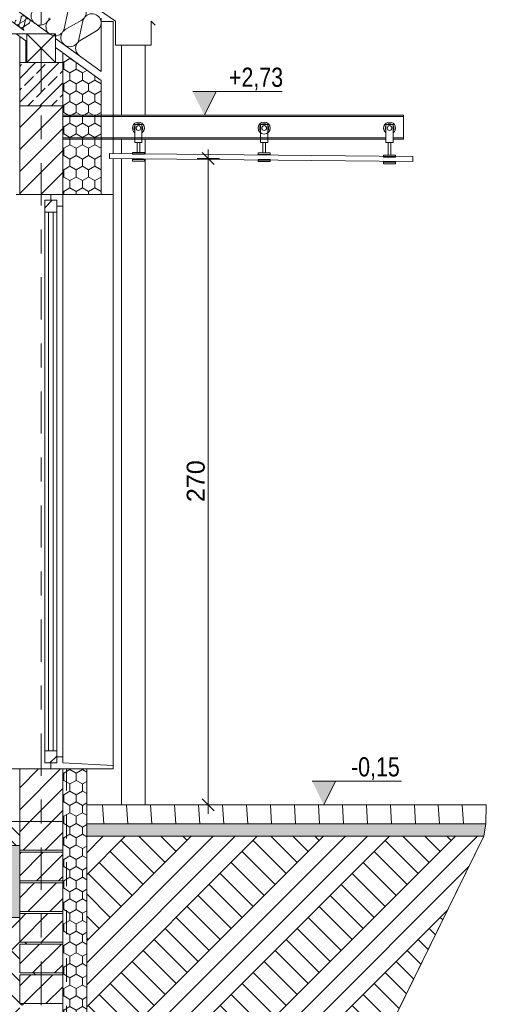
# Model space of a CAD drawing. Extents: x 5465377 to 5465550, y 5925276 to 5925338.
# Tile 157 of 182: x 5465439.98 to 5465441.93, y 5925329.19 to 5925333.31. Entities that reach past the tile are written whole.
import ezdxf

# ---------------------------------------------------------------- set-up
doc = ezdxf.new("R2010")
doc.units = 0
doc.header["$MEASUREMENT"] = 0
doc.linetypes.add('Dashed_line (2)', pattern=[0.0375, 0.025, -0.0125])
doc.linetypes.add('Kropki i Kreski', pattern=[0.335139, 0.176389, -0.088194, 0, -0.070556])
for name, color, linetype, lineweight in [('0_Nr_Pióra__141', 7, 'Continuous', 0), ('0_Nr_pióra__141_Nr_Pióra__141', 7, 'Continuous', 0), ('0_Nr_pióra__141_Nr_Pióra__142', 7, 'Continuous', 18), ('0_Nr_Pióra__142', 7, 'Continuous', 18), ('_1_Nr_pióra__1_Nr_Pióra__141', 7, 'Continuous', 0), ('_1_Nr_pióra__1_Nr_Pióra__142', 7, 'Continuous', 18), ('_______wymiarowanie_Nr_Pióra__201', 150, 'Continuous', 0), ('____rosliny_Nr_Pióra__141', 7, 'Continuous', 0), ('_ARCH_Projekt_Nr_pióra__141_Nr_Pióra__1', 7, 'Continuous', 13), ('_ARCH_Projekt_Nr_pióra__141_Nr_Pióra__141', 7, 'Continuous', 0), ('_ARCH_Sciany_Nr_Pióra__141', 7, 'Continuous', 0), ('_ARCH_Sciany_Nr_Pióra__142', 7, 'Continuous', 18), ('_cienka_Nr_pióra__141_Nr_Pióra__141', 7, 'Continuous', 0), ('_cienka_Nr_pióra__147_Nr_Pióra__141', 7, 'Continuous', 0), ('_opisy_Nr_pióra__175_Nr_Pióra__148', 14, 'Continuous', 0), ('_opisy_Nr_pióra__2_Nr_Pióra__8', 12, 'Continuous', 35), ('_stal_Nr_pióra__141_Nr_Pióra__141', 7, 'Continuous', 0), ('EGBD03_Nr_Pióra__141', 7, 'Continuous', 0), ('Konstrukcja - Ściany zewnętrzne_Nr_Pióra__1_Nr_pióra__147_Nr_Pióra__141', 7, 'Continuous', 0), ('This_Nr_pióra__141_Nr_Pióra__141', 7, 'Continuous', 0), ('zzz_stropy_Nr_pióra__141_Nr_Pióra__141', 7, 'Continuous', 0)]:
    doc.layers.add(name, color=color, linetype=linetype, lineweight=lineweight)
doc.layers.add('_______wymiarowanie', color=7, linetype='Continuous')
doc.layers.add('EGBD03', color=7, linetype='Continuous')
doc.styles.add('GENERATED_STYLE_4', font='arial.ttf')
doc.styles.add('GENERATED_STYLE_5', font='txt')
doc.dimstyles.new('GENERATED_STYLE__2', dxfattribs={"dimtxt": 0.075, "dimasz": 0.0475, "dimexe": 0.18, "dimexo": 0, "dimgap": 0.09, "dimtad": 1, "dimdec": 0, "dimlfac": 100, "dimzin": 0, "dimdsep": 46, "dimtxsty": 'GENERATED_STYLE_5', "dimblk": 'ARROWHEAD_6', "dimblk1": 'ARROWHEAD_6', "dimblk2": 'ARROWHEAD_6', "dimcen": 0.09, "dimclrd": 256, "dimclre": 256, "dimclrt": 256, "dimazin": 0, "dimtfac": 1, "dimtdec": 4, "dimtmove": 0, "dimatfit": 3, "dimfxl": 0, "dimtolj": 1, "dimtzin": 0, "dimarcsym": 0})
pattern_1 = [(45, (5464021.33072, 5925651.47357), (-0.045961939, 0.045961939), [])]
pattern_2 = [(90, (5464021.330723, 5925651.47357), (-0.0519615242, 0), [0.03, -0.06]), (90, (5464021.30474, 5925651.51857), (-0.0519615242, 0), [0.03, -0.06]), (150, (5464021.330723, 5925651.50357), (0.0259807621, 0.045), [0.03, -0.06]), (150, (5464021.27876, 5925651.50357), (0.0259807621, 0.045), [0.03, -0.06]), (-150, (5464021.330723, 5925651.47357), (-0.0259807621, 0.045), [0.03, -0.06]), (-150, (5464021.27876, 5925651.47357), (-0.0259807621, 0.045), [0.03, -0.06])]
pattern_3 = [(90, (5464021.33072, 5925651.47357), (-0.0649999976, 0), []), (45, (5464021.33072, 5925651.47357), (-0.0649999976, 0.0649999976), [])]

# ---------------------------------------------------------------- blocks, each defined once
blk = doc.blocks.new('Izolacja cieplna 12_591', base_point=(5465440.0008, 5925333.2612))
at = {"layer": '____rosliny_Nr_Pióra__141', "linetype": 'Continuous'}
for p, q in [((5465439.983, 5925333.2926), (5465439.9877, 5925333.3141)), ((5465440.0035, 5925333.3027), (5465439.9844, 5925333.2915)), ((5465440.0002, 5925333.2801), (5465440.0049, 5925333.3016)), ((5465440.0207, 5925333.2902), (5465440.0016, 5925333.279))]:
    blk.add_line(p, q, dxfattribs=at)
for centre, start_param, end_param in [((5465439.9981, 5925333.3119), 2.728799, 6.695979), ((5465439.9726, 5925333.2949), 5.870392, 9.837571), ((5465439.9898, 5925333.2824), 5.870392, 9.837571), ((5465440.007, 5925333.2698), 5.870392, 7.853982), ((5465440.0153, 5925333.2993), 2.728799, 6.695979)]:
    blk.add_ellipse(centre, major_axis=(-0.00861, 0.00625), ratio=0.999504, start_param=start_param, end_param=end_param, dxfattribs=at)
blk = doc.blocks.new('Izolacja cieplna 12_72', base_point=(5465440.2318, 5925333.1552))
at = {"layer": '____rosliny_Nr_Pióra__141', "linetype": 'Continuous'}
for p, q in [((5465440.1676, 5925333.2681), (5465440.1846, 5925333.3457)), ((5465440.2414, 5925333.3044), (5465440.1728, 5925333.2643)), ((5465440.2297, 5925333.223), (5465440.2466, 5925333.3006)), ((5465440.3034, 5925333.2593), (5465440.2349, 5925333.2193))]:
    blk.add_line(p, q, dxfattribs=at)
for centre, start_param, end_param in [((5465440.222, 5925333.3375), 2.728799, 6.695979), ((5465440.0682, 5925333.3214), 5.870392, 9.837571), ((5465440.2841, 5925333.2924), 2.728799, 6.695979), ((5465440.1302, 5925333.2763), 5.870392, 9.837571), ((5465440.1922, 5925333.2313), 5.870392, 9.837571), ((5465440.2543, 5925333.1862), 5.870392, 7.853982)]:
    blk.add_ellipse(centre, major_axis=(-0.031, 0.0225), ratio=0.998431, start_param=start_param, end_param=end_param, dxfattribs=at)
blk = doc.blocks.new('Linia_264', base_point=(5465440.0722, 5925337.1188))
at = {"layer": 'EGBD03_Nr_Pióra__141', "linetype": 'Kropki i Kreski'}
blk.add_line((5465440.0722, 5925336.9938), (5465440.0722, 5925327.5395), dxfattribs=at)
blk = doc.blocks.new('*D356', base_point=(5464021.3307, 5925651.4736))
at = {"layer": '_______wymiarowanie_Nr_Pióra__201', "linetype": 'Continuous'}
for p, q in [((5465440.7951, 5925332.7013), (5465440.7451, 5925332.7513)), ((5465440.7701, 5925332.7263), (5465440.7701, 5925332.7638)), ((5465440.817, 5925332.7263), (5465440.7233, 5925332.7263)), ((5465440.7701, 5925330.0264), (5465440.7701, 5925332.7263)), ((5465440.817, 5925330.0264), (5465440.7233, 5925330.0264)), ((5465440.7451, 5925330.0514), (5465440.7951, 5925330.0014)), ((5465440.7701, 5925329.9889), (5465440.7701, 5925330.0264))]:
    blk.add_line(p, q, dxfattribs=at)
at = {"layer": '_______wymiarowanie_Nr_Pióra__201', "insert": (5465440.6801, 5925331.291), "char_height": 0.075, "attachment_point": 1, "rotation": 90, "style": 'GENERATED_STYLE_4'}
blk.add_mtext('{270}', dxfattribs=at)
blk = doc.blocks.new('ARROWHEAD_6')
at = {"linetype": 'Continuous'}
for p, q in [((0, 0), (-1, 0)), ((-0.5, -0.5), (0.5, 0.5))]:
    blk.add_line(p, q, dxfattribs=at)

msp = doc.modelspace()

# ---------------------------------------------------------------- hatches: boundary and pattern name
at = {"layer": '0_Nr_Pióra__141', "linetype": 'Continuous'}
h = msp.add_hatch(dxfattribs=at)
h.set_pattern_fill('Beton_zbrojony2', color=256, style=0, pattern_type=2)
h.set_pattern_definition([(45, (5464021.33072, 5925651.47357), (-0.0494974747, 0.0494974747), []), (45, (5464021.305974, 5925651.49832), (-0.0494974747, 0.0494974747), [0.0525, -0.0175])])
h.paths.add_polyline_path([(5465440.1622, 5925332.9464), (5465439.9822, 5925332.9464), (5465439.9822, 5925333.1264), (5465440.1622, 5925333.1264)], flags=0)
h = msp.add_hatch(dxfattribs=at)
h.set_pattern_fill('grunt', color=256, style=0, pattern_type=2)
h.set_pattern_definition([(45, (5464021.33072, 5925651.47357), (-0.137885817, 0.137885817), []), (45, (5464021.28476, 5925651.51953), (-0.27577163, 0.27577163), []), (45, (5464021.2388, 5925651.5655), (-0.27577163, 0.27577163), []), (135, (5464021.19284, 5925651.611455), (0.045961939, 0.045961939), [0.194999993, -0.194999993])])
h.paths.add_polyline_path([(5465433.2222, 5925329.8961), (5465431.5803, 5925329.8961), (5465432.7156, 5925328.0993), (5465433.4122, 5925328.0574), (5465434.3065, 5925328.0036), (5465436.2799, 5925327.9254), (5465439.0097, 5925328.0384), (5465440.0722, 5925328.0747), (5465441.044, 5925328.108), (5465441.9216, 5925329.896), (5465440.2622, 5925329.8957), (5465440.2622, 5925328.6777), (5465440.3722, 5925328.6767), (5465440.3722, 5925328.3767), (5465440.4722, 5925328.2767), (5465440.0722, 5925328.2767), (5465439.6722, 5925328.2767, -0.135964), (5465439.7722, 5925328.3767), (5465439.7722, 5925328.6767), (5465440.0722, 5925328.6767), (5465440.0722, 5925328.6864), (5465440.0722, 5925328.6877), (5465439.9822, 5925328.6877), (5465439.9822, 5925328.8077), (5465440.0722, 5925328.8077), (5465440.0722, 5925328.8147), (5465439.9822, 5925328.8147), (5465439.9822, 5925328.9347), (5465440.0722, 5925328.9347), (5465440.0722, 5925328.9417), (5465439.9822, 5925328.9417), (5465439.9822, 5925329.0617), (5465440.0722, 5925329.0617), (5465440.0722, 5925329.0697), (5465439.9822, 5925329.0697), (5465439.9822, 5925329.1897), (5465440.0722, 5925329.1897), (5465440.0722, 5925329.1967), (5465439.9822, 5925329.1967), (5465439.9822, 5925329.3167), (5465440.0722, 5925329.3167), (5465440.0722, 5925329.3247), (5465439.9822, 5925329.3247), (5465439.9822, 5925329.4447), (5465440.0722, 5925329.4447), (5465440.0722, 5925329.4527), (5465439.9822, 5925329.4527), (5465439.9822, 5925329.5564), (5465439.9678, 5925329.5564), (5465439.7722, 5925329.5564), (5465435.2141, 5925329.5564), (5465433.7122, 5925329.5564), (5465433.7122, 5925329.5764), (5465433.5166, 5925329.5764), (5465433.5022, 5925329.5764), (5465433.5022, 5925329.5807), (5465433.4122, 5925329.5807), (5465433.4122, 5925329.5727), (5465433.5022, 5925329.5727), (5465433.5022, 5925329.4527), (5465433.4122, 5925329.4527), (5465433.4122, 5925329.4447), (5465433.5022, 5925329.4447), (5465433.5022, 5925329.3247), (5465433.4122, 5925329.3247), (5465433.4122, 5925329.3167), (5465433.5022, 5925329.3167), (5465433.5022, 5925329.1967), (5465433.4122, 5925329.1967), (5465433.4122, 5925329.1897), (5465433.5022, 5925329.1897), (5465433.5022, 5925329.0697), (5465433.4122, 5925329.0697), (5465433.4122, 5925329.0617), (5465433.5022, 5925329.0617), (5465433.5022, 5925328.9417), (5465433.4122, 5925328.9417), (5465433.4122, 5925328.9347), (5465433.5022, 5925328.9347), (5465433.5022, 5925328.8147), (5465433.4122, 5925328.8147), (5465433.4122, 5925328.8077), (5465433.5022, 5925328.8077), (5465433.5022, 5925328.6877), (5465433.4122, 5925328.6877), (5465433.4122, 5925328.6864), (5465433.5022, 5925328.6864), (5465433.5022, 5925328.6767), (5465433.7122, 5925328.6767), (5465433.7122, 5925328.3767, -0.135964), (5465433.8122, 5925328.2767), (5465433.4122, 5925328.2767), (5465433.0122, 5925328.2767), (5465433.1122, 5925328.3767), (5465433.1122, 5925328.6767), (5465433.2222, 5925328.6777)], flags=0)
at = {"layer": '0_Nr_pióra__141_Nr_Pióra__141', "linetype": 'Continuous'}
h = msp.add_hatch(dxfattribs=at)
h.set_pattern_fill('BETON_ZBROJONY1', color=256, style=0, pattern_type=2)
h.set_pattern_definition([(135, (5664439.54761, 6139791.620276), (0.056568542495, 0.056568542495), []), (135, (5664439.51933, 6139791.59199), (0.056568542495, 0.056568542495), [0.06, -0.02])])
h.paths.add_polyline_path([(5465439.9822, 5925329.9564), (5465433.5022, 5925329.9564), (5465433.5022, 5925329.8564), (5465439.9822, 5925329.8564)], flags=0)
at = {"layer": '_ARCH_Projekt_Nr_pióra__141_Nr_Pióra__141', "linetype": 'Continuous'}
h = msp.add_hatch(dxfattribs=at)
h.set_pattern_fill('_wood_plank1', color=256, style=0, pattern_type=2)
h.set_pattern_definition([(93.6127317, (5253315.69319, 6126825.4475), (0.099801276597, 0.00630122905), [])])
h.paths.add_polyline_path([(5465440.2622, 5925330.0264), (5465440.2622, 5925329.9464), (5465441.9295, 5925329.9466), (5465441.9318, 5925330.0264)], flags=0)
h = msp.add_hatch(dxfattribs=at)
h.set_pattern_fill('tynk_000', color=256, style=0, pattern_type=2)
h.set_pattern_definition([(138.612734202, (5253315.69004, 6126825.497403), (0.0148757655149, 0.0168808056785), [0, -0.0149999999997, 0, -0.0224999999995]), (73.6127342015, (5253315.640138, 6126825.494253), (-0.0215859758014, 0.0063478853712), [0, -0.011, 0, -0.019])])
h.paths.add_polyline_path([(5465440.2622, 5925329.9464), (5465440.2622, 5925329.8957), (5465441.9216, 5925329.896), (5465441.9294, 5925329.9464)], flags=0)
h = msp.add_hatch(dxfattribs=at)
h.set_pattern_fill('tynk_000', color=256, style=0, pattern_type=2)
h.set_pattern_definition([(45, (5664439.547614, 6139791.670276), (-0.0159099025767, 0.0159099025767), [0, -0.015, 0, -0.0225]), (110, (5664439.597614, 6139791.670276), (0.0211430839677, 0.0076954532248), [0, -0.011, 0, -0.019])])
h.paths.add_polyline_path([(5465433.5022, 5925329.8564), (5465433.5022, 5925329.5764), (5465433.7122, 5925329.5764), (5465433.7122, 5925329.5564), (5465439.7722, 5925329.5564), (5465439.9822, 5925329.5564), (5465439.9821, 5925329.8564)], flags=0)
at = {"layer": '_ARCH_Sciany_Nr_Pióra__141', "linetype": 'Continuous'}
h = msp.add_hatch(dxfattribs=at)
h.set_pattern_fill('Styropian2', color=256, style=0, pattern_type=2)
h.set_pattern_definition(pattern_2)
h.paths.add_polyline_path([(5465440.1622, 5925333.1677), (5465440.3222, 5925333.0525), (5465440.3222, 5925332.5764), (5465440.1622, 5925332.5764)], flags=0)
h = msp.add_hatch(dxfattribs=at)
h.set_pattern_fill('cegła_zwykła', color=256, style=0, pattern_type=2)
h.set_pattern_definition(pattern_1)
h.paths.add_polyline_path([(5465439.9822, 5925332.9464), (5465439.9822, 5925332.5764), (5465440.1622, 5925332.5764), (5465440.1622, 5925332.9464)], flags=0)
h = msp.add_hatch(dxfattribs=at)
h.set_pattern_fill('cegła_szamotowa', color=256, style=0, pattern_type=2)
h.set_pattern_definition(pattern_3)
h.paths.add_polyline_path([(5465440.1372, 5925332.5014), (5465440.1372, 5925332.5514), (5465440.0872, 5925332.5514), (5465440.0872, 5925332.5014)], flags=0)
h = msp.add_hatch(dxfattribs=at)
h.set_pattern_fill('cegła_szamotowa', color=256, style=0, pattern_type=2)
h.set_pattern_definition(pattern_3)
h.paths.add_polyline_path([(5465440.1372, 5925330.2514), (5465440.0872, 5925330.2514), (5465440.0872, 5925330.2014), (5465440.1372, 5925330.2014)], flags=0)
h = msp.add_hatch(dxfattribs=at)
h.set_pattern_fill('cegła_zwykła', color=256, style=0, pattern_type=2)
h.set_pattern_definition(pattern_1)
h.paths.add_polyline_path([(5465439.9822, 5925330.1764), (5465439.9822, 5925329.9564), (5465440.1622, 5925329.9567), (5465440.1622, 5925330.1764)], flags=0)
h = msp.add_hatch(dxfattribs=at)
h.set_pattern_fill('Styropian2', color=256, style=0, pattern_type=2)
h.set_pattern_definition(pattern_2)
h.paths.add_polyline_path([(5465440.1622, 5925330.1767), (5465440.2622, 5925330.1767), (5465440.2622, 5925328.6777), (5465440.1622, 5925328.6777), (5465440.1622, 5925330.152)], flags=0)
h = msp.add_hatch(dxfattribs=at)
h.set_pattern_fill('cegła_zwykła', color=256, style=0, pattern_type=2)
h.set_pattern_definition(pattern_1)
h.paths.add_polyline_path([(5465440.1622, 5925329.9567), (5465440.1622, 5925329.8367), (5465439.9822, 5925329.8367), (5465439.9822, 5925329.9567)], flags=0)
h = msp.add_hatch(dxfattribs=at)
h.set_pattern_fill('cegła_zwykła', color=256, style=0, pattern_type=2)
h.set_pattern_definition(pattern_1)
h.paths.add_polyline_path([(5465440.1622, 5925329.8287), (5465440.1622, 5925329.7087), (5465439.9822, 5925329.7087), (5465439.9822, 5925329.8287)], flags=0)
h = msp.add_hatch(dxfattribs=at)
h.set_pattern_fill('cegła_zwykła', color=256, style=0, pattern_type=2)
h.set_pattern_definition(pattern_1)
h.paths.add_polyline_path([(5465440.1622, 5925329.7007), (5465440.1622, 5925329.5807), (5465439.9822, 5925329.5807), (5465439.9822, 5925329.7007)], flags=0)
h = msp.add_hatch(dxfattribs=at)
h.set_pattern_fill('cegła_zwykła', color=256, style=0, pattern_type=2)
h.set_pattern_definition(pattern_1)
h.paths.add_polyline_path([(5465440.1622, 5925329.5727), (5465440.1622, 5925329.4527), (5465439.9822, 5925329.4527), (5465439.9822, 5925329.5727)], flags=0)
h = msp.add_hatch(dxfattribs=at)
h.set_pattern_fill('cegła_zwykła', color=256, style=0, pattern_type=2)
h.set_pattern_definition(pattern_1)
h.paths.add_polyline_path([(5465440.1622, 5925329.4447), (5465440.1622, 5925329.3247), (5465439.9822, 5925329.3247), (5465439.9822, 5925329.4447)], flags=0)
h = msp.add_hatch(dxfattribs=at)
h.set_pattern_fill('cegła_zwykła', color=256, style=0, pattern_type=2)
h.set_pattern_definition(pattern_1)
h.paths.add_polyline_path([(5465440.1622, 5925329.3167), (5465440.1622, 5925329.1967), (5465439.9822, 5925329.1967), (5465439.9822, 5925329.3167)], flags=0)
at = {"layer": '_opisy_Nr_pióra__2_Nr_Pióra__8', "linetype": 'Continuous'}
for points in [[(5465440.7541, 5925332.9069), (5465440.8031, 5925333.0055), (5465440.7052, 5925333.0055)], [(5465441.2528, 5925330.0264), (5465441.3017, 5925330.125), (5465441.2038, 5925330.125)]]:
    msp.add_hatch(color=256, dxfattribs=at).paths.add_polyline_path(points, flags=0)

# ---------------------------------------------------------------- linework, layer by layer
at = {"layer": '0_Nr_Pióra__141', "linetype": 'Continuous'}
for p, q in [((5465440.161, 5925333.1686), (5465440.1322, 5925333.1893)), ((5465433.5022, 5925330.1764), (5465440.2622, 5925330.1764))]:
    msp.add_line(p, q, dxfattribs=at)
at = {"layer": '0_Nr_pióra__141_Nr_Pióra__142', "linetype": 'Continuous', "flags": 128}
msp.add_lwpolyline([(5465439.9822, 5925329.9564), (5465433.5022, 5925329.9564), (5465433.5022, 5925329.8564), (5465439.9822, 5925329.8564)], close=True, dxfattribs=at)
at = {"layer": '0_Nr_Pióra__142', "linetype": 'Continuous'}
for p, q in [((5465440.1062, 5925333.2464), (5465436.7422, 5925335.6906)), ((5465440.3222, 5925333.312), (5465440.3222, 5925333.0895)), ((5465440.1062, 5925333.2464), (5465433.3782, 5925333.2464)), ((5465440.1322, 5925333.1264), (5465440.0122, 5925333.2464)), ((5465440.0122, 5925333.1264), (5465440.1322, 5925333.2464)), ((5465440.3222, 5925333.0895), (5465440.1322, 5925333.2276)), ((5465441.044, 5925328.108), (5465441.9216, 5925329.896))]:
    msp.add_line(p, q, dxfattribs=at)
at = {"layer": '0_Nr_Pióra__142', "linetype": 'Continuous', "flags": 128}
for points in [[(5465440.1322, 5925333.2464), (5465440.0122, 5925333.2464), (5465440.0122, 5925333.1264), (5465440.1322, 5925333.1264)], [(5465440.1622, 5925332.9464), (5465439.9822, 5925332.9464), (5465439.9822, 5925333.1264), (5465440.1622, 5925333.1264)]]:
    msp.add_lwpolyline(points, close=True, dxfattribs=at)
for points in [[(5465441.044, 5925328.108), (5465441.9216, 5925329.896), (5465440.2622, 5925329.8957), (5465440.2622, 5925328.6777)], [(5465440.0722, 5925329.1897), (5465440.0722, 5925329.1967), (5465439.9822, 5925329.1967), (5465439.9822, 5925329.3167), (5465440.0722, 5925329.3167), (5465440.0722, 5925329.3247), (5465439.9822, 5925329.3247), (5465439.9822, 5925329.4447), (5465440.0722, 5925329.4447), (5465440.0722, 5925329.4527), (5465439.9822, 5925329.4527), (5465439.9822, 5925329.5564), (5465439.9678, 5925329.5564), (5465439.7722, 5925329.5564), (5465435.2141, 5925329.5564)]]:
    msp.add_lwpolyline(points, dxfattribs=at)
at = {"layer": '_1_Nr_pióra__1_Nr_Pióra__141', "linetype": 'Continuous'}
for p, q in [((5465440.1322, 5925333.1264), (5465440.0122, 5925333.2464)), ((5465440.0122, 5925333.1264), (5465440.1322, 5925333.2464))]:
    msp.add_line(p, q, dxfattribs=at)
at = {"layer": '_1_Nr_pióra__1_Nr_Pióra__142', "linetype": 'Dashed_line (2)'}
msp.add_line((5465440.1771, 5925328.6864), (5465440.1771, 5925330.1767), dxfattribs=at)
at = {"layer": '_ARCH_Projekt_Nr_pióra__141_Nr_Pióra__1', "linetype": 'Continuous', "flags": 128}
msp.add_lwpolyline([(5465433.5022, 5925329.8564), (5465433.5022, 5925329.5764), (5465433.7122, 5925329.5764), (5465433.7122, 5925329.5564), (5465439.7722, 5925329.5564), (5465439.9822, 5925329.5564), (5465439.9821, 5925329.8564)], close=True, dxfattribs=at)
at = {"layer": '_ARCH_Projekt_Nr_pióra__141_Nr_Pióra__141', "linetype": 'Continuous', "flags": 128}
for points in [[(5465440.2622, 5925330.0264), (5465440.2622, 5925329.9464), (5465441.9295, 5925329.9466), (5465441.9318, 5925330.0264)], [(5465440.2622, 5925329.9464), (5465440.2622, 5925329.8957), (5465441.9216, 5925329.896), (5465441.9294, 5925329.9464)]]:
    msp.add_lwpolyline(points, close=True, dxfattribs=at)
at = {"layer": '_ARCH_Sciany_Nr_Pióra__141', "linetype": 'Continuous'}
for p, q in [((5465440.0008, 5925333.2612), (5465436.7128, 5925335.6501)), ((5465440.3722, 5925333.299), (5465440.3222, 5925333.299)), ((5465440.3722, 5925332.7463), (5465440.3722, 5925333.299)), ((5465439.9822, 5925333.2358), (5465439.9672, 5925333.2466)), ((5465439.9822, 5925333.2358), (5465439.9672, 5925333.2466)), ((5465440.0072, 5925333.2178), (5465439.9672, 5925333.2466)), ((5465439.9822, 5925332.5764), (5465439.9822, 5925333.2358)), ((5465439.9822, 5925332.5764), (5465439.9822, 5925333.205)), ((5465439.9822, 5925332.5764), (5465439.9822, 5925333.205)), ((5465439.9822, 5925332.5764), (5465439.9822, 5925333.205)), ((5465439.9822, 5925332.5764), (5465439.9822, 5925333.205)), ((5465440.0072, 5925333.1264), (5465440.0072, 5925333.2178)), ((5465440.407, 5925333.1997), (5465440.407, 5925332.9069)), ((5465440.507, 5925333.1997), (5465440.507, 5925332.9069)), ((5465440.3222, 5925332.5764), (5465440.3222, 5925332.9909)), ((5465440.3222, 5925332.5764), (5465440.3222, 5925332.9909)), ((5465440.407, 5925332.8069), (5465440.407, 5925332.7459)), ((5465440.507, 5925332.8069), (5465440.507, 5925332.7449)), ((5465440.3722, 5925332.4769), (5465440.3722, 5925332.7263)), ((5465440.407, 5925332.7259), (5465440.407, 5925330.0264)), ((5465440.507, 5925332.7249), (5465440.507, 5925330.0264)), ((5465439.9672, 5925332.5764), (5465439.9822, 5925332.5764)), ((5465439.9822, 5925332.5764), (5465440.1622, 5925332.5764)), ((5465440.1122, 5925332.5764), (5465440.1622, 5925332.5764)), ((5465440.1122, 5925332.5514), (5465440.1122, 5925332.5764)), ((5465440.1622, 5925332.5264), (5465440.1622, 5925332.5764)), ((5465440.1622, 5925332.5764), (5465440.3222, 5925332.5764)), ((5465440.3222, 5925332.5764), (5465440.3422, 5925332.5764)), ((5465440.3422, 5925332.5764), (5465440.3722, 5925332.5764)), ((5465440.3722, 5925332.5764), (5465440.3722, 5925330.1915)), ((5465440.0872, 5925332.5514), (5465440.1372, 5925332.5514)), ((5465440.0872, 5925332.5014), (5465440.0872, 5925332.5514)), ((5465440.1122, 5925332.5514), (5465440.1372, 5925332.5514)), ((5465440.1372, 5925332.5014), (5465440.1372, 5925332.5514)), ((5465440.1372, 5925332.5264), (5465440.1372, 5925332.5514)), ((5465440.0872, 5925330.2514), (5465440.0872, 5925332.5014)), ((5465440.0872, 5925332.5014), (5465440.1372, 5925332.5014)), ((5465440.1022, 5925330.2514), (5465440.1022, 5925332.5014)), ((5465440.1022, 5925330.2514), (5465440.1022, 5925332.5014)), ((5465440.1222, 5925332.5014), (5465440.1222, 5925330.2514)), ((5465440.1222, 5925332.5014), (5465440.1222, 5925330.2514)), ((5465440.1372, 5925332.5264), (5465440.1622, 5925332.5264)), ((5465440.1372, 5925330.2514), (5465440.1372, 5925332.5014)), ((5465440.1622, 5925330.2264), (5465440.1622, 5925332.5264)), ((5465440.0872, 5925330.2514), (5465440.1372, 5925330.2514)), ((5465440.0872, 5925330.2014), (5465440.0872, 5925330.2514)), ((5465440.1372, 5925330.2014), (5465440.1372, 5925330.2514)), ((5465440.0872, 5925330.2014), (5465440.1372, 5925330.2014)), ((5465440.1122, 5925330.2014), (5465440.1372, 5925330.2014)), ((5465440.1122, 5925330.1764), (5465440.1122, 5925330.2014)), ((5465440.1372, 5925330.2014), (5465440.1372, 5925330.2264)), ((5465440.1372, 5925330.2264), (5465440.1622, 5925330.2264)), ((5465440.1622, 5925330.2014), (5465440.1622, 5925330.2264)), ((5465440.3722, 5925330.1904), (5465440.1622, 5925330.2014)), ((5465440.3722, 5925330.1764), (5465440.3722, 5925330.1904)), ((5465440.1122, 5925330.1764), (5465440.1622, 5925330.1764)), ((5465440.1622, 5925330.1764), (5465440.3722, 5925330.1764))]:
    msp.add_line(p, q, dxfattribs=at)
at = {"layer": '_ARCH_Sciany_Nr_Pióra__141', "linetype": 'Continuous', "flags": 128}
for points in [[(5465440.1622, 5925333.1677), (5465440.3222, 5925333.0525), (5465440.3222, 5925332.5764), (5465440.1622, 5925332.5764)], [(5465440.1622, 5925330.1767), (5465440.2622, 5925330.1767), (5465440.2622, 5925328.6777), (5465440.1622, 5925328.6777), (5465440.1622, 5925330.152)]]:
    msp.add_lwpolyline(points, close=True, dxfattribs=at)
at = {"layer": '_ARCH_Sciany_Nr_Pióra__142', "linetype": 'Continuous'}
for p, q in [((5465440.3155, 5925333.3456), (5465440.382, 5925333.2997)), ((5465440.382, 5925333.2997), (5465440.382, 5925333.1997)), ((5465440.532, 5925333.1997), (5465440.532, 5925333.2997)), ((5465440.532, 5925333.2997), (5465440.5485, 5925333.2832)), ((5465440.382, 5925333.1997), (5465440.532, 5925333.1997))]:
    msp.add_line(p, q, dxfattribs=at)
at = {"layer": '_ARCH_Sciany_Nr_Pióra__142', "linetype": 'Continuous', "flags": 128}
for points in [[(5465439.9822, 5925332.9464), (5465439.9822, 5925332.5764), (5465440.1622, 5925332.5764), (5465440.1622, 5925332.9464)], [(5465439.9822, 5925330.1764), (5465439.9822, 5925329.9564), (5465440.1622, 5925329.9567), (5465440.1622, 5925330.1764)], [(5465440.1622, 5925329.9567), (5465440.1622, 5925329.8367), (5465439.9822, 5925329.8367), (5465439.9822, 5925329.9567)], [(5465440.1622, 5925329.8287), (5465440.1622, 5925329.7087), (5465439.9822, 5925329.7087), (5465439.9822, 5925329.8287)], [(5465440.1622, 5925329.7007), (5465440.1622, 5925329.5807), (5465439.9822, 5925329.5807), (5465439.9822, 5925329.7007)], [(5465440.1622, 5925329.5727), (5465440.1622, 5925329.4527), (5465439.9822, 5925329.4527), (5465439.9822, 5925329.5727)], [(5465440.1622, 5925329.4447), (5465440.1622, 5925329.3247), (5465439.9822, 5925329.3247), (5465439.9822, 5925329.4447)], [(5465440.1622, 5925329.3167), (5465440.1622, 5925329.1967), (5465439.9822, 5925329.1967), (5465439.9822, 5925329.3167)]]:
    msp.add_lwpolyline(points, close=True, dxfattribs=at)
at = {"layer": '_cienka_Nr_pióra__141_Nr_Pióra__141', "linetype": 'Continuous'}
msp.add_line((5465441.5858, 5925332.8069), (5465441.5858, 5925332.9069), dxfattribs=at)
at = {"layer": '_cienka_Nr_pióra__147_Nr_Pióra__141', "linetype": 'Continuous'}
for p, q in [((5465440.3574, 5925332.7464), (5465440.3574, 5925332.7264)), ((5465441.6249, 5925332.7338), (5465441.6249, 5925332.7138))]:
    msp.add_line(p, q, dxfattribs=at)
at = {"layer": '_opisy_Nr_pióra__175_Nr_Pióra__148', "linetype": 'Continuous'}
for p, q in [((5465440.7052, 5925333.0055), (5465441.0791, 5925333.0055)), ((5465440.7541, 5925332.9069), (5465440.8031, 5925333.0055)), ((5465440.6916, 5925332.9069), (5465440.8166, 5925332.9069)), ((5465441.2038, 5925330.125), (5465441.5778, 5925330.125)), ((5465441.2528, 5925330.0264), (5465441.3017, 5925330.125)), ((5465441.1903, 5925330.0264), (5465441.3153, 5925330.0264))]:
    msp.add_line(p, q, dxfattribs=at)
at = {"layer": '_stal_Nr_pióra__141_Nr_Pióra__141', "linetype": 'Continuous', "flags": 128}
for points in [[(5465440.4674, 5925332.9069), (5465440.1622, 5925332.9069), (5465440.1622, 5925332.8069), (5465440.4674, 5925332.8069)], [(5465441.5858, 5925332.9069), (5465440.1622, 5925332.9069), (5465440.1622, 5925332.8069), (5465441.5126, 5925332.8069)], [(5465441.5426, 5925332.8069), (5465441.5858, 5925332.8069), (5465441.5858, 5925332.9069), (5465441.0654, 5925332.9069)], [(5465440.4674, 5925332.8126), (5465440.1622, 5925332.8126), (5465440.1622, 5925332.9012), (5465440.4674, 5925332.9012)], [(5465441.5126, 5925332.8126), (5465440.1622, 5925332.8126), (5465440.1622, 5925332.9012), (5465441.5858, 5925332.9012)], [(5465441.3337, 5925332.8069), (5465441.5126, 5925332.8069)], [(5465441.5858, 5925332.8126), (5465441.5426, 5925332.8126)], [(5465441.5426, 5925332.8069), (5465441.5858, 5925332.8069)]]:
    msp.add_lwpolyline(points, dxfattribs=at)
at = {"layer": 'Konstrukcja - Ściany zewnętrzne_Nr_Pióra__1_Nr_pióra__147_Nr_Pióra__141', "linetype": 'Continuous'}
for p, q in [((5465440.3574, 5925332.7464), (5465441.6249, 5925332.7338)), ((5465440.3574, 5925332.7264), (5465441.6249, 5925332.7138))]:
    msp.add_line(p, q, dxfattribs=at)
at = {"layer": 'This_Nr_pióra__141_Nr_Pióra__141', "linetype": 'Continuous'}
for p, q in [((5465441.5026, 5925332.715), (5465441.5526, 5925332.7141)), ((5465441.5026, 5925332.704), (5465441.5026, 5925332.715)), ((5465441.5526, 5925332.7035), (5465441.5526, 5925332.7141))]:
    msp.add_line(p, q, dxfattribs=at)
at = {"layer": 'This_Nr_pióra__141_Nr_Pióra__141', "linetype": 'Continuous', "flags": 128}
for points in [[(5465440.4932, 5925332.8682), (5465440.4632, 5925332.8682), (5465440.4632, 5925332.7932), (5465440.4932, 5925332.7932)], [(5465441.0186, 5925332.8682), (5465440.9886, 5925332.8682), (5465440.9886, 5925332.7932), (5465441.0186, 5925332.7932)], [(5465441.5426, 5925332.8682), (5465441.5126, 5925332.8682), (5465441.5126, 5925332.7932), (5465441.5426, 5925332.7932)], [(5465440.484, 5925332.7932), (5465440.4725, 5925332.7932), (5465440.4725, 5925332.7518), (5465440.484, 5925332.7518)], [(5465441.0094, 5925332.7932), (5465440.9978, 5925332.7932), (5465440.9978, 5925332.7496), (5465441.0094, 5925332.7496)], [(5465441.5333, 5925332.7932), (5465441.5218, 5925332.7932), (5465441.5218, 5925332.7404), (5465441.5333, 5925332.7404)]]:
    msp.add_lwpolyline(points, close=True, dxfattribs=at)
at = {"layer": 'zzz_stropy_Nr_pióra__141_Nr_Pióra__141', "linetype": 'Continuous', "flags": 128}
for points in [[(5465440.5032, 5925332.7518), (5465440.4532, 5925332.7518), (5465440.4532, 5925332.7455), (5465440.5032, 5925332.7455)], [(5465440.5032, 5925332.7455), (5465440.4532, 5925332.7455), (5465440.4532, 5925332.7437), (5465440.5032, 5925332.7437)], [(5465441.0286, 5925332.7496), (5465440.9786, 5925332.7496), (5465440.9786, 5925332.7433), (5465441.0286, 5925332.7433)], [(5465441.0286, 5925332.7433), (5465440.9786, 5925332.7433), (5465440.9786, 5925332.7415), (5465441.0286, 5925332.7415)], [(5465441.5526, 5925332.7404), (5465441.5026, 5925332.7404), (5465441.5026, 5925332.7341), (5465441.5526, 5925332.7341)], [(5465440.5032, 5925332.7219), (5465440.4532, 5925332.7219), (5465440.4532, 5925332.7237), (5465440.5032, 5925332.7237)], [(5465440.5032, 5925332.7156), (5465440.4532, 5925332.7156), (5465440.4532, 5925332.7219), (5465440.5032, 5925332.7219)], [(5465441.0286, 5925332.7197), (5465440.9786, 5925332.7197), (5465440.9786, 5925332.7215), (5465441.0286, 5925332.7215)], [(5465441.0286, 5925332.7134), (5465440.9786, 5925332.7134), (5465440.9786, 5925332.7197), (5465441.0286, 5925332.7197)], [(5465441.5526, 5925332.7341), (5465441.5026, 5925332.7341), (5465441.5026, 5925332.7323), (5465441.5526, 5925332.7323)], [(5465441.5526, 5925332.7105), (5465441.5026, 5925332.7105), (5465441.5026, 5925332.7123), (5465441.5526, 5925332.7123)], [(5465441.5526, 5925332.7042), (5465441.5026, 5925332.7042), (5465441.5026, 5925332.7105), (5465441.5526, 5925332.7105)]]:
    msp.add_lwpolyline(points, close=True, dxfattribs=at)
at = {"layer": 'zzz_stropy_Nr_pióra__141_Nr_Pióra__141', "linetype": 'Continuous'}
for centre, radius in [((5465441.0036, 5925332.8533), 0.025), ((5465440.4782, 5925332.8533), 0.01), ((5465441.0036, 5925332.8533), 0.01), ((5465441.5276, 5925332.8533), 0.01)]:
    msp.add_circle(centre, radius, dxfattribs=at)
for centre, radius, start, end in [((5465440.4782, 5925332.8533), 0.025, 306.8701, 233.1301), ((5465440.4782, 5925332.8533), 0.0185, 144.1461, 215.8539), ((5465440.4782, 5925332.8533), 0.0185, 53.3528, 126.6472), ((5465440.4782, 5925332.8533), 0.0185, 324.1461, 35.8539), ((5465441.0036, 5925332.8533), 0.025, 306.8701, 233.1301), ((5465441.0036, 5925332.8533), 0.0185, 144.1461, 215.8539), ((5465441.0036, 5925332.8533), 0.0185, 53.3528, 126.6472), ((5465441.0036, 5925332.8533), 0.0185, 324.1461, 35.8539), ((5465441.5276, 5925332.8533), 0.025, 306.8701, 233.1301), ((5465441.5276, 5925332.8533), 0.0185, 144.1461, 215.8539), ((5465441.5276, 5925332.8533), 0.0185, 53.3528, 126.6472), ((5465441.5276, 5925332.8533), 0.0185, 324.1461, 35.8539)]:
    msp.add_arc(centre, radius, start, end, dxfattribs=at)

# ---------------------------------------------------------------- block references
at = {"layer": '____rosliny_Nr_Pióra__141', "linetype": 'Continuous'}
for name, p in [('Izolacja cieplna 12_72', (5465440.2318, 5925333.1552)), ('Izolacja cieplna 12_591', (5465440.0008, 5925333.2612))]:
    msp.add_blockref(name, p, dxfattribs=at)
at = {"layer": 'EGBD03', "linetype": 'Kropki i Kreski'}
msp.add_blockref('Linia_264', (5465440.0722, 5925337.1188), dxfattribs=at)

# ---------------------------------------------------------------- texts
at = {"layer": '_opisy_Nr_pióra__2_Nr_Pióra__8', "linetype": 'Continuous', "char_height": 0.08, "attachment_point": 5, "style": 'GENERATED_STYLE_4'}
for s, insert in [('{\\W0.800000x;+2,73}', (5465440.9697, 5925333.0581)), ('{\\W0.800000x;-0,15}', (5465441.4684, 5925330.1777))]:
    msp.add_mtext(s, dxfattribs=dict(at, insert=insert))

# ---------------------------------------------------------------- dimensions: what is measured, and where the dimension line sits
at = {"layer": '_______wymiarowanie', "linetype": 'Continuous'}
dim = msp.add_linear_dim(base=(5465440.7701, 5925330.0264), p1=(5465440.2622, 5925330.0264), p2=(5465440.3722, 5925332.7263), angle=90, dimstyle='GENERATED_STYLE__2', dxfattribs=at)
dim.commit()
dim.dimension.update_dxf_attribs({"geometry": '*D356', "text_midpoint": (5465440.7176, 5925331.3764)})

doc.saveas('drawing.dxf')
